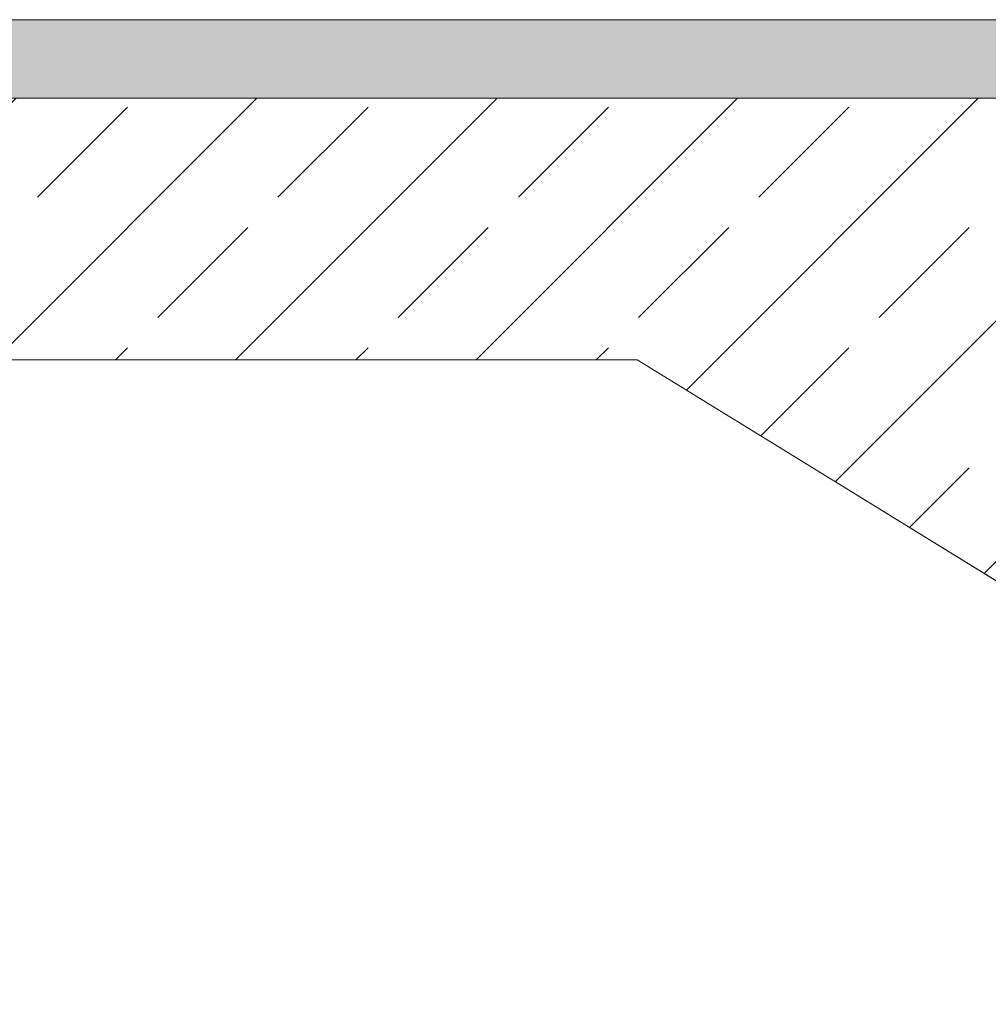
# Model space of a CAD drawing. Header units: millimetres. Extents: x -126680 to -83680, y 18016 to 39016.
# Tile 20 of 121: x -110828 to -110087, y 23238 to 23990. Entities that reach past the tile are written whole.
import ezdxf

# ---------------------------------------------------------------- set-up
doc = ezdxf.new("R2010")
doc.units = ezdxf.units.MM
doc.header["$MEASUREMENT"] = 0
doc.layers.add('Nowe_Konstrukcja - Schody_Nr_pióra__116', color=7, linetype='Continuous', lineweight=13, true_color=0xcccccc)
doc.layers.add('Nowe_Konstrukcja - Stropy_Nr_pióra__23', color=7, linetype='Continuous', lineweight=13, true_color=0x858585)
doc.layers.add('Nowe_Konstrukcja - Schody_Nr_pióra__3', color=7, linetype='Continuous', lineweight=13)
doc.layers.add('Nowe_Konstrukcja - Stropy_Nr_pióra__21', color=7, linetype='Continuous', lineweight=20)

msp = doc.modelspace()

# ---------------------------------------------------------------- hatches: boundary and pattern name
at = {"layer": 'Nowe_Konstrukcja - Schody_Nr_pióra__116', "linetype": 'Continuous', "lineweight": 13, "true_color": 0xcccccc}
msp.add_hatch(color=254, dxfattribs=at).paths.add_polyline_path([(-111908.98, 23930.06), (-109988.98, 23930.06), (-109988.98, 23990.06), (-111908.98, 23990.06)])
at = {"layer": 'Nowe_Konstrukcja - Stropy_Nr_pióra__23', "linetype": 'Continuous', "lineweight": 13, "true_color": 0x858585}
h = msp.add_hatch(dxfattribs=at)
h.set_pattern_fill('Beton_zbrojony_0002', color=252, style=0, pattern_type=2)
h.set_pattern_definition([(45, (0, 0), (-91.92388, 91.92388), []), (45, (-45.96, 45.96), (-91.92388, 91.92388), [97.5, -32.5])])
h.paths.add_polyline_path([(-112149.51, 23930.06), (-112149.51, 23730.06), (-111909.51, 23730.06), (-110355.56, 23730.06), (-110204.03, 23636.86), (-110018.98, 23523.03), (-109892.92, 23445.5), (-109738.98, 23350.81), (-109612.92, 23273.28), (-109458.98, 23178.59), (-109332.92, 23101.05), (-109178.98, 23006.36), (-109052.92, 22928.83), (-108898.98, 22834.14), (-108772.92, 22756.61), (-108618.98, 22661.92), (-108492.92, 22584.39), (-108338.98, 22489.7), (-108288.98, 22458.95), (-108288.98, 22292.28), (-108288.98, 21762.47), (-108028.98, 21762.47), (-108028.98, 22611.28), (-108028.98, 22612.28), (-108058.98, 22612.28), (-108058.98, 22724.5), (-108338.98, 22724.5), (-108338.98, 22896.72), (-108618.98, 22896.72), (-108618.98, 23068.95), (-108898.98, 23068.95), (-108898.98, 23241.17), (-109178.98, 23241.17), (-109178.98, 23413.39), (-109458.98, 23413.39), (-109458.98, 23585.61), (-109738.98, 23585.61), (-109738.98, 23757.84), (-110018.98, 23757.84), (-110018.98, 23817.84), (-110018.98, 23930.06)])

# ---------------------------------------------------------------- linework, layer by layer
at = {"layer": 'Nowe_Konstrukcja - Schody_Nr_pióra__3', "color": 7, "linetype": 'Continuous', "lineweight": 13}
for p, q in [((-111908.98, 23990.06), (-109988.98, 23990.06)), ((-111908.98, 23730.06), (-110355.56, 23730.06)), ((-110204.03, 23636.86), (-110355.56, 23730.06)), ((-110018.98, 23523.03), (-110204.03, 23636.86))]:
    msp.add_line(p, q, dxfattribs=at)
at = {"layer": 'Nowe_Konstrukcja - Stropy_Nr_pióra__21', "color": 7, "linetype": 'Continuous', "lineweight": 20, "flags": 128}
for points in [[(-108028.98, 21762.47), (-108028.98, 22611.28), (-108028.98, 22612.28), (-108058.98, 22612.28), (-108058.98, 22724.5), (-108338.98, 22724.5), (-108338.98, 22896.72), (-108618.98, 22896.72), (-108618.98, 23068.95), (-108898.98, 23068.95), (-108898.98, 23241.17), (-109178.98, 23241.17), (-109178.98, 23413.39), (-109458.98, 23413.39), (-109458.98, 23585.61), (-109738.98, 23585.61), (-109738.98, 23757.84), (-110018.98, 23757.84), (-110018.98, 23817.84), (-110018.98, 23930.06), (-112149.51, 23930.06)], [(-111909.51, 23730.06), (-110355.56, 23730.06), (-110204.03, 23636.86), (-110018.98, 23523.03), (-109892.92, 23445.5), (-109738.98, 23350.81), (-109612.92, 23273.28), (-109458.98, 23178.59), (-109332.92, 23101.05), (-109178.98, 23006.36), (-109052.92, 22928.83), (-108898.98, 22834.14), (-108772.92, 22756.61), (-108618.98, 22661.92), (-108492.92, 22584.39), (-108338.98, 22489.7), (-108288.98, 22458.95), (-108288.98, 22292.28), (-108288.98, 21762.47)]]:
    msp.add_lwpolyline(points, dxfattribs=at)

doc.saveas('drawing.dxf')
